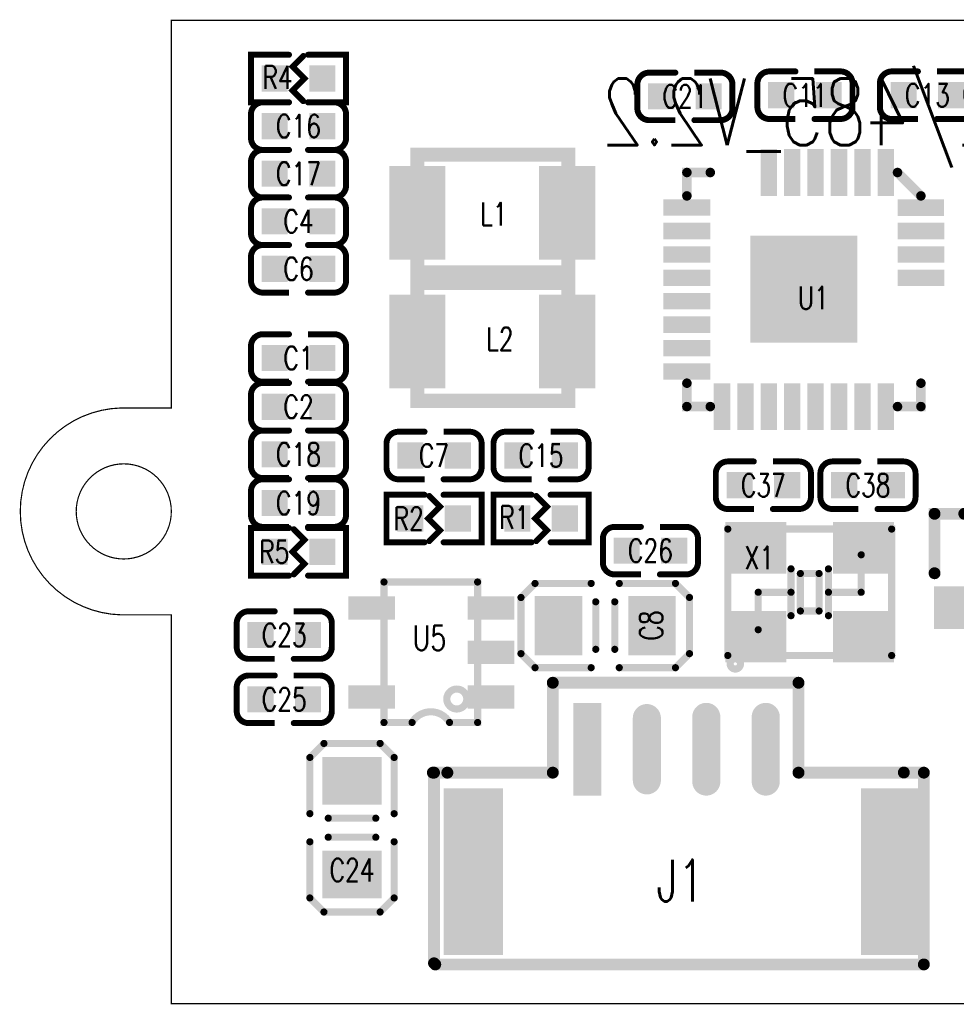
# Model space of a CAD drawing. Extents: x -3.2 to 35.3, y 0 to 21.
# Tile 1 of 2: x -3.2 to 16.8, y 0 to 21. Entities that reach past the tile are written whole.
import ezdxf
from ezdxf.enums import TextEntityAlignment as Align

# ---------------------------------------------------------------- set-up
doc = ezdxf.new("R2010")
doc.units = 0
for name, color, linetype in [('BOARD_CUTOUT_00', 6, 'CONTINUOUS'), ('BOARD_OUTLINE_00', 6, 'CONTINUOUS'), ('DRIL_NPLTE_THRU_01', 16, 'CONTINUOUS'), ('DRIL_NPLTE_THRU_02', 176, 'CONTINUOUS'), ('DRIL_PLTE_THRU_01', 16, 'CONTINUOUS'), ('DRIL_PLTE_THRU_02', 176, 'CONTINUOUS'), ('PADS_BOT', 5, 'CONTINUOUS'), ('PADS_INNER', 1, 'CONTINUOUS'), ('PADS_TOP', 1, 'CONTINUOUS'), ('PART_NAME_01', 254, 'CONTINUOUS'), ('PART_NAME_126', 2, 'CONTINUOUS'), ('PART_TOP_2DLINE_00', 96, 'CONTINUOUS'), ('PART_TOP_2DLINE_01', 96, 'CONTINUOUS'), ('PART_TOP_2DLINE_126', 96, 'CONTINUOUS'), ('TEXT_129', 56, 'CONTINUOUS')]:
    doc.layers.add(name, color=color, linetype=linetype)
doc.styles.add('W0$07', font='simplex', dxfattribs={"width": 0.75})
doc.styles.add('W0$0762', font='simplex', dxfattribs={"width": 0.75})
doc.styles.add('W0$127', font='simplex', dxfattribs={"width": 0.75})
doc.styles.add('W0$2032', font='simplex', dxfattribs={"width": 0.75})

# ---------------------------------------------------------------- blocks, each defined once
blk = doc.blocks.new('SMOOTH_0$0254')
at = {"const_width": 0.0127}
blk.add_lwpolyline([(-0.00635, 0, 1), (0.00635, 0, 1)], format="xyb", close=True, dxfattribs=at)
blk = doc.blocks.new('BOARD_21')
at = {"layer": 'BOARD_CUTOUT_00', "const_width": 0.0254}
blk.add_lwpolyline([(-2.032, 10.5156, 1), (0, 10.5156, 1)], format="xyb", close=True, dxfattribs=at)
at = {"layer": 'BOARD_OUTLINE_00', "const_width": 0.0254}
blk.add_lwpolyline([(0, 0), (32.0548, 0), (32.0548, 8.3058), (33.02, 8.3058, 1.0229506), (33.02, 12.7254), (32.0548, 12.7254), (32.0548, 21.0058), (0, 21.0058), (0, 12.7254), (-1.0668, 12.7254, 0.9775643), (-1.0668, 8.3058), (0, 8.3058)], format="xyb", close=True, dxfattribs=at)
at = {"layer": 'BOARD_OUTLINE_00'}
for p in [(0, 21.0058), (-1.0668, 12.7254), (0, 12.7254), (-1.0668, 8.3058), (0, 8.3058), (0, 0)]:
    blk.add_blockref('SMOOTH_0$0254', p, dxfattribs=at)
blk = doc.blocks.new('SMOOTH_0$1524')
at = {"const_width": 0.0762}
blk.add_lwpolyline([(-0.0381, 0, 1), (0.0381, 0, 1)], format="xyb", close=True, dxfattribs=at)
blk = doc.blocks.new('PART_BODY_TOP_8')
at = {"layer": 'PART_TOP_2DLINE_00', "const_width": 0.1524}
for points in [[(-0.3, 0.9), (-1.5, 0.9), (-1.8, 0.6), (-1.8, -0.6), (-1.5, -0.9), (-0.3, -0.9)], [(0.3, 0.9), (1.5, 0.9), (1.8, 0.6), (1.8, -0.6), (1.5, -0.9), (0.3, -0.9)], [(-0.2032, 0.508), (-0.2032, -0.508)], [(0.2032, 0.508), (0.2032, -0.508)]]:
    blk.add_lwpolyline(points, dxfattribs=at)
at = {"layer": 'PART_TOP_2DLINE_00'}
for p in [(-1.5, 0.9), (-0.3, 0.9), (0.3, 0.9), (1.5, 0.9), (-1.8, 0.6), (1.8, 0.6), (-0.2032, 0.508), (0.2032, 0.508), (-1.8, -0.6), (-0.2032, -0.508), (0.2032, -0.508), (1.8, -0.6), (-1.5, -0.9), (-0.3, -0.9), (0.3, -0.9), (1.5, -0.9)]:
    blk.add_blockref('SMOOTH_0$1524', p, dxfattribs=at)
blk = doc.blocks.new('DRIL_HOLE_0')
blk.add_lwpolyline([(0, 0, 1), (0, 0, 1)], format="xyb", close=True)
blk = doc.blocks.new('PAD_0')
blk.add_lwpolyline([(0, 0, 1), (0, 0, 1)], format="xyb", close=True)
blk = doc.blocks.new('PAD_4')
at = {"const_width": 1.016}
blk.add_lwpolyline([(-0.635, 0), (0.635, 0)], dxfattribs=at)
blk = doc.blocks.new('STK_TOP_24')
at = {"layer": 'DRIL_PLTE_THRU_01'}
blk.add_blockref('DRIL_HOLE_0', (0, 0), dxfattribs=at)
at = {"layer": 'DRIL_PLTE_THRU_02'}
blk.add_blockref('DRIL_HOLE_0', (0, 0), dxfattribs=at)
at = {"layer": 'PADS_BOT'}
blk.add_blockref('PAD_0', (0, 0), dxfattribs=at)
at = {"layer": 'PADS_INNER'}
blk.add_blockref('PAD_0', (0, 0), dxfattribs=at)
at = {"layer": 'PADS_TOP', "rotation": 90}
blk.add_blockref('PAD_4', (0, 0), dxfattribs=at)
blk = doc.blocks.new('SYM_TOP_11')
for name, p in [('STK_TOP_24', (-0.999998, 0)), ('STK_TOP_24', (0.999998, 0)), ('PART_BODY_TOP_8', (0, 0))]:
    blk.add_blockref(name, p)
blk = doc.blocks.new('PART_TOP_11')
blk.add_blockref('SYM_TOP_11', (0, 0))
at = {"layer": 'PART_NAME_126', "style": 'W0$07', "width": 0.75}
blk.add_text('C24', height=0.49, rotation=-90, dxfattribs=at).set_placement((-0.9048, 0), align=Align.MIDDLE_CENTER)
blk = doc.blocks.new('SMOOTH_0$127')
at = {"const_width": 0.0635}
blk.add_lwpolyline([(-0.03175, 0, 1), (0.03175, 0, 1)], format="xyb", close=True, dxfattribs=at)
blk = doc.blocks.new('PART_BODY_TOP_6')
at = {"layer": 'PART_TOP_2DLINE_00', "const_width": 0.127}
for points in [[(-0.2032, 0.508), (-1.016, 0.508), (-1.016, -0.508), (-0.2032, -0.508)], [(0.1016, 0.4826), (-0.127, 0.254), (0.127, 0), (-0.127, -0.254), (0.1016, -0.4826)], [(0.2032, 0.508), (1.016, 0.508), (1.016, -0.508), (0.2032, -0.508)]]:
    blk.add_lwpolyline(points, dxfattribs=at)
at = {"layer": 'PART_TOP_2DLINE_00'}
for p in [(-1.016, 0.508), (-0.2032, 0.508), (0.1016, 0.4826), (0.2032, 0.508), (1.016, 0.508), (-0.127, 0.254), (0.127, 0), (-0.127, -0.254), (0.1016, -0.4826), (-1.016, -0.508), (-0.2032, -0.508), (0.2032, -0.508), (1.016, -0.508)]:
    blk.add_blockref('SMOOTH_0$127', p, dxfattribs=at)
blk = doc.blocks.new('PAD_2')
at = {"const_width": 0.5588}
blk.add_lwpolyline([(-0.2794, 0), (0.2794, 0)], dxfattribs=at)
blk = doc.blocks.new('STK_TOP_15')
at = {"layer": 'DRIL_PLTE_THRU_01'}
blk.add_blockref('DRIL_HOLE_0', (0, 0), dxfattribs=at)
at = {"layer": 'DRIL_PLTE_THRU_02'}
blk.add_blockref('DRIL_HOLE_0', (0, 0), dxfattribs=at)
at = {"layer": 'PADS_BOT'}
blk.add_blockref('PAD_0', (0, 0), dxfattribs=at)
at = {"layer": 'PADS_INNER'}
blk.add_blockref('PAD_0', (0, 0), dxfattribs=at)
at = {"layer": 'PADS_TOP'}
blk.add_blockref('PAD_2', (0, 0), dxfattribs=at)
blk = doc.blocks.new('SYM_TOP_9')
for name, p in [('PART_BODY_TOP_6', (0, 0)), ('STK_TOP_15', (-0.508, 0)), ('STK_TOP_15', (0.508, 0))]:
    blk.add_blockref(name, p)
blk = doc.blocks.new('PART_TOP_12')
blk.add_blockref('SYM_TOP_9', (0, 0))
at = {"layer": 'PART_NAME_126', "style": 'W0$07', "width": 0.75}
blk.add_text('R2', height=0.49, rotation=-180, dxfattribs=at).set_placement((0.543, 0), align=Align.MIDDLE_CENTER)
blk = doc.blocks.new('PART_BODY_TOP_5')
at = {"layer": 'PART_TOP_2DLINE_00', "const_width": 0.127}
for points in [[(-0.2032, 0.508), (-0.762, 0.508, 0.4142136), (-1.016, 0.254), (-1.016, -0.254, 0.4142136), (-0.762, -0.508), (-0.2032, -0.508)], [(0.2032, -0.508), (0.762, -0.508, 0.4142136), (1.016, -0.254), (1.016, 0.254, 0.4142136), (0.762, 0.508), (0.2032, 0.508)]]:
    blk.add_lwpolyline(points, format="xyb", dxfattribs=at)
at = {"layer": 'PART_TOP_2DLINE_00'}
for p in [(-0.762, 0.508), (-0.2032, 0.508), (0.2032, -0.508), (0.762, -0.508)]:
    blk.add_blockref('SMOOTH_0$127', p, dxfattribs=at)
blk = doc.blocks.new('SYM_TOP_8')
for name, p in [('PART_BODY_TOP_5', (0, 0)), ('STK_TOP_15', (-0.508, 0)), ('STK_TOP_15', (0.508, 0))]:
    blk.add_blockref(name, p)
blk = doc.blocks.new('PART_TOP_13')
blk.add_blockref('SYM_TOP_8', (0, 0))
at = {"layer": 'PART_NAME_126', "style": 'W0$07', "width": 0.75}
blk.add_text('C7', height=0.49, dxfattribs=at).set_placement((0, 0), align=Align.MIDDLE_CENTER)
blk = doc.blocks.new('PART_TOP_14')
blk.add_blockref('SYM_TOP_9', (0, 0))
at = {"layer": 'PART_NAME_126', "style": 'W0$07', "width": 0.75}
blk.add_text('R1', height=0.49, rotation=-180, dxfattribs=at).set_placement((0.568, -0.025), align=Align.MIDDLE_CENTER)
blk = doc.blocks.new('PART_TOP_15')
blk.add_blockref('SYM_TOP_8', (0, 0))
at = {"layer": 'PART_NAME_126', "style": 'W0$07', "width": 0.75}
blk.add_text('C15', height=0.49, rotation=-180, dxfattribs=at).set_placement((0, 0), align=Align.MIDDLE_CENTER)
blk = doc.blocks.new('PART_TOP_16')
blk.add_blockref('SYM_TOP_8', (0, 0))
at = {"layer": 'PART_NAME_126', "style": 'W0$07', "width": 0.75}
blk.add_text('C26', height=0.49, rotation=-180, dxfattribs=at).set_placement((0, 0), align=Align.MIDDLE_CENTER)
blk = doc.blocks.new('SMOOTH_0$254')
at = {"const_width": 0.127}
blk.add_lwpolyline([(-0.0635, 0, 1), (0.0635, 0, 1)], format="xyb", close=True, dxfattribs=at)
blk = doc.blocks.new('PART_BODY_TOP_14')
at = {"layer": 'PART_TOP_2DLINE_00', "const_width": 0.254}
for points in [[(-0.762, 1.016), (-1.397, 1.016), (-1.397, -0.254)], [(0.762, 1.016), (1.397, 1.016), (1.397, -0.254)], [(-0.127, -1.27), (0.127, -1.27)]]:
    blk.add_lwpolyline(points, dxfattribs=at)
at = {"layer": 'PART_TOP_2DLINE_00'}
for p in [(-1.397, 1.016), (-0.762, 1.016), (0.762, 1.016), (1.397, 1.016), (-1.397, -0.254), (1.397, -0.254), (-0.127, -1.27), (0.127, -1.27)]:
    blk.add_blockref('SMOOTH_0$254', p, dxfattribs=at)
blk = doc.blocks.new('PAD_8')
at = {"const_width": 0.9144}
blk.add_lwpolyline([(-0.4572, 0), (0.4572, 0)], dxfattribs=at)
blk = doc.blocks.new('STK_TOP_106')
at = {"layer": 'DRIL_PLTE_THRU_01'}
blk.add_blockref('DRIL_HOLE_0', (0, 0), dxfattribs=at)
at = {"layer": 'DRIL_PLTE_THRU_02'}
blk.add_blockref('DRIL_HOLE_0', (0, 0), dxfattribs=at)
at = {"layer": 'PADS_BOT'}
blk.add_blockref('PAD_0', (0, 0), dxfattribs=at)
at = {"layer": 'PADS_INNER'}
blk.add_blockref('PAD_0', (0, 0), dxfattribs=at)
at = {"layer": 'PADS_TOP'}
blk.add_blockref('PAD_8', (0, 0), dxfattribs=at)
blk = doc.blocks.new('PAD_9')
at = {"const_width": 0.914}
blk.add_lwpolyline([(-0.635, 0), (0.635, 0)], dxfattribs=at)
blk = doc.blocks.new('STK_TOP_107')
at = {"layer": 'DRIL_PLTE_THRU_01'}
blk.add_blockref('DRIL_HOLE_0', (0, 0), dxfattribs=at)
at = {"layer": 'DRIL_PLTE_THRU_02'}
blk.add_blockref('DRIL_HOLE_0', (0, 0), dxfattribs=at)
at = {"layer": 'PADS_BOT'}
blk.add_blockref('PAD_0', (0, 0), dxfattribs=at)
at = {"layer": 'PADS_INNER'}
blk.add_blockref('PAD_0', (0, 0), dxfattribs=at)
at = {"layer": 'PADS_TOP', "rotation": 90}
blk.add_blockref('PAD_9', (0, 0), dxfattribs=at)
blk = doc.blocks.new('SYM_TOP_16')
for name, p in [('STK_TOP_107', (0, 1.0414)), ('PART_BODY_TOP_14', (0, 0)), ('STK_TOP_106', (-0.9525, -0.9906)), ('STK_TOP_106', (0.9525, -0.9906))]:
    blk.add_blockref(name, p)
blk = doc.blocks.new('PART_TOP_23')
blk.add_blockref('SYM_TOP_16', (0, 0))
at = {"layer": 'PART_NAME_126', "style": 'W0$07', "width": 0.75}
blk.add_text('Q1', height=0.49, dxfattribs=at).set_placement((0, 0.1143), align=Align.MIDDLE_CENTER)
blk = doc.blocks.new('PART_TOP_28')
blk.add_blockref('SYM_TOP_8', (0, 0))
at = {"layer": 'PART_NAME_126', "style": 'W0$07', "width": 0.75}
blk.add_text('C13', height=0.49, rotation=-180, dxfattribs=at).set_placement((0, 0), align=Align.MIDDLE_CENTER)
blk = doc.blocks.new('PART_TOP_29')
blk.add_blockref('SYM_TOP_8', (0, 0))
at = {"layer": 'PART_NAME_126', "style": 'W0$07', "width": 0.75}
blk.add_text('C38', height=0.49, dxfattribs=at).set_placement((0, 0), align=Align.MIDDLE_CENTER)
blk = doc.blocks.new('PART_TOP_30')
blk.add_blockref('SYM_TOP_8', (0, 0))
at = {"layer": 'PART_NAME_126', "style": 'W0$07', "width": 0.75}
blk.add_text('C11', height=0.49, dxfattribs=at).set_placement((0, 0), align=Align.MIDDLE_CENTER)
blk = doc.blocks.new('PART_BODY_TOP_9')
at = {"layer": 'PART_TOP_2DLINE_00', "const_width": 0.1524}
blk.add_lwpolyline([(-1.75, -1.35), (-1.75, 1.35), (1.75, 1.35), (1.75, -1.35)], close=True, dxfattribs=at)
for points in [[(1.100074, 0), (1.100074, 0.8001)], [(-0.40005, 0.500126), (-0.40005, -0.500126)], [(-0.199898, -0.40005), (-0.199898, 0.40005)], [(-0.199898, 0.40005), (0.199898, 0.40005)], [(0.199898, 0.40005), (0.199898, -0.40005)], [(0.40005, 0.500126), (0.40005, -0.500126)], [(-1.100074, 0), (-0.40005, 0)], [(-1.100074, -0.8001), (-1.100074, 0)], [(0.40005, 0), (1.100074, 0)], [(0.199898, -0.40005), (-0.199898, -0.40005)]]:
    blk.add_lwpolyline(points, dxfattribs=at)
at = {"layer": 'PART_TOP_2DLINE_01', "const_width": 0.1524}
blk.add_lwpolyline([(1.48, 1.53, 1), (1.7, 1.53, 1)], format="xyb", close=True, dxfattribs=at)
at = {"layer": 'PART_TOP_2DLINE_00'}
for p in [(-1.75, 1.35), (1.75, 1.35), (1.100074, 0.8001), (-0.40005, 0.500126), (-0.199898, 0.40005), (-0.199898, 0.40005), (0.199898, 0.40005), (0.199898, 0.40005), (0.40005, 0.500126), (-1.100074, 0), (-1.100074, 0), (-0.40005, 0), (0.40005, 0), (1.100074, 0), (1.100074, 0), (-0.199898, -0.40005), (-0.199898, -0.40005), (0.199898, -0.40005), (0.199898, -0.40005), (-0.40005, -0.500126), (0.40005, -0.500126), (-1.100074, -0.8001), (-1.75, -1.35), (1.75, -1.35)]:
    blk.add_blockref('SMOOTH_0$1524', p, dxfattribs=at)
blk = doc.blocks.new('PAD_10')
at = {"const_width": 1.1}
blk.add_lwpolyline([(-0.65, 0), (0.65, 0)], dxfattribs=at)
blk = doc.blocks.new('STK_TOP_19')
at = {"layer": 'DRIL_NPLTE_THRU_01'}
blk.add_blockref('DRIL_HOLE_0', (0, 0), dxfattribs=at)
at = {"layer": 'DRIL_NPLTE_THRU_02'}
blk.add_blockref('DRIL_HOLE_0', (0, 0), dxfattribs=at)
at = {"layer": 'PADS_BOT'}
blk.add_blockref('PAD_0', (0, 0), dxfattribs=at)
at = {"layer": 'PADS_INNER'}
blk.add_blockref('PAD_0', (0, 0), dxfattribs=at)
at = {"layer": 'PADS_TOP'}
blk.add_blockref('PAD_10', (0, 0), dxfattribs=at)
blk = doc.blocks.new('SYM_TOP_12')
for name, p in [('PART_BODY_TOP_9', (0, 0)), ('STK_TOP_19', (-1.15, 0.95)), ('STK_TOP_19', (1.15, 0.95)), ('STK_TOP_19', (-1.15, -0.95)), ('STK_TOP_19', (1.15, -0.95))]:
    blk.add_blockref(name, p)
blk = doc.blocks.new('PART_TOP_31')
blk.add_blockref('SYM_TOP_12', (0, 0))
at = {"layer": 'PART_NAME_126', "style": 'W0$07', "width": 0.75}
blk.add_text('X1', height=0.49, rotation=-180, dxfattribs=at).set_placement((1.076, -0.737), align=Align.MIDDLE_CENTER)
blk = doc.blocks.new('PART_TOP_32')
blk.add_blockref('SYM_TOP_8', (0, 0))
at = {"layer": 'PART_NAME_126', "style": 'W0$07', "width": 0.75}
blk.add_text('C37', height=0.49, rotation=-180, dxfattribs=at).set_placement((0, 0), align=Align.MIDDLE_CENTER)
blk = doc.blocks.new('SMOOTH_0$2032')
at = {"const_width": 0.1016}
blk.add_lwpolyline([(-0.0508, 0, 1), (0.0508, 0, 1)], format="xyb", close=True, dxfattribs=at)
blk = doc.blocks.new('PART_BODY_TOP_11')
at = {"layer": 'PART_TOP_2DLINE_126', "const_width": 0.203}
for points in [[(0, 0.25), (0.5, 0.75)], [(4.5, 0.75), (5, 0.75), (5, 0.25)], [(0.5, -4.25), (0, -4.25), (0, -3.75)], [(4.5, -4.25), (5, -4.25), (5, -3.75)]]:
    blk.add_lwpolyline(points, dxfattribs=at)
at = {"layer": 'PART_TOP_2DLINE_126'}
for p in [(0.5, 0.75), (4.5, 0.75), (5, 0.75), (0, 0.25), (5, 0.25), (0, -3.75), (5, -3.75), (0, -4.25), (0.5, -4.25), (4.5, -4.25), (5, -4.25)]:
    blk.add_blockref('SMOOTH_0$2032', p, dxfattribs=at)
blk = doc.blocks.new('PAD_11')
at = {"const_width": 0.35}
blk.add_lwpolyline([(-0.5, 0), (0.5, 0)], dxfattribs=at)
blk = doc.blocks.new('STK_TOP_43')
at = {"layer": 'DRIL_PLTE_THRU_01'}
blk.add_blockref('DRIL_HOLE_0', (0, 0), dxfattribs=at)
at = {"layer": 'DRIL_PLTE_THRU_02'}
blk.add_blockref('DRIL_HOLE_0', (0, 0), dxfattribs=at)
at = {"layer": 'PADS_BOT'}
blk.add_blockref('PAD_0', (0, 0), dxfattribs=at)
at = {"layer": 'PADS_INNER'}
blk.add_blockref('PAD_0', (0, 0), dxfattribs=at)
at = {"layer": 'PADS_TOP'}
blk.add_blockref('PAD_11', (0, 0), dxfattribs=at)
blk = doc.blocks.new('STK_TOP_116')
at = {"layer": 'DRIL_PLTE_THRU_01'}
blk.add_blockref('DRIL_HOLE_0', (0, 0), dxfattribs=at)
at = {"layer": 'DRIL_PLTE_THRU_02'}
blk.add_blockref('DRIL_HOLE_0', (0, 0), dxfattribs=at)
at = {"layer": 'PADS_BOT'}
blk.add_blockref('PAD_0', (0, 0), dxfattribs=at)
at = {"layer": 'PADS_INNER'}
blk.add_blockref('PAD_0', (0, 0), dxfattribs=at)
at = {"layer": 'PADS_TOP'}
blk.add_blockref('PAD_0', (0, 0), dxfattribs=at)
blk = doc.blocks.new('STK_TOP_227')
at = {"layer": 'DRIL_PLTE_THRU_01'}
blk.add_blockref('DRIL_HOLE_0', (0, 0), dxfattribs=at)
at = {"layer": 'DRIL_PLTE_THRU_02'}
blk.add_blockref('DRIL_HOLE_0', (0, 0), dxfattribs=at)
at = {"layer": 'PADS_BOT'}
blk.add_blockref('PAD_0', (0, 0), dxfattribs=at)
at = {"layer": 'PADS_INNER'}
blk.add_blockref('PAD_0', (0, 0), dxfattribs=at)
at = {"layer": 'PADS_TOP', "rotation": 90}
blk.add_blockref('PAD_11', (0, 0), dxfattribs=at)
blk = doc.blocks.new('STK_TOP_44')
at = {"layer": 'DRIL_PLTE_THRU_01'}
blk.add_blockref('DRIL_HOLE_0', (0, 0), dxfattribs=at)
at = {"layer": 'DRIL_PLTE_THRU_02'}
blk.add_blockref('DRIL_HOLE_0', (0, 0), dxfattribs=at)
at = {"layer": 'PADS_BOT'}
blk.add_blockref('PAD_0', (0, 0), dxfattribs=at)
at = {"layer": 'PADS_INNER'}
blk.add_blockref('PAD_0', (0, 0), dxfattribs=at)
at = {"layer": 'PADS_TOP', "rotation": 90}
blk.add_blockref('PAD_11', (0, 0), dxfattribs=at)
blk = doc.blocks.new('PAD_12')
at = {"const_width": 0.3556}
blk.add_lwpolyline([(-0.4953, 0), (0.4953, 0)], dxfattribs=at)
blk = doc.blocks.new('STK_TOP_208')
at = {"layer": 'DRIL_PLTE_THRU_01'}
blk.add_blockref('DRIL_HOLE_0', (0, 0), dxfattribs=at)
at = {"layer": 'DRIL_PLTE_THRU_02'}
blk.add_blockref('DRIL_HOLE_0', (0, 0), dxfattribs=at)
at = {"layer": 'PADS_BOT'}
blk.add_blockref('PAD_0', (0, 0), dxfattribs=at)
at = {"layer": 'PADS_INNER'}
blk.add_blockref('PAD_0', (0, 0), dxfattribs=at)
at = {"layer": 'PADS_TOP', "rotation": 90}
blk.add_blockref('PAD_12', (0, 0), dxfattribs=at)
blk = doc.blocks.new('PAD_13')
at = {"const_width": 2.286}
blk.add_lwpolyline([(-1.143, 0), (1.143, 0)], dxfattribs=at)
blk = doc.blocks.new('STK_TOP_117')
at = {"layer": 'DRIL_PLTE_THRU_01'}
blk.add_blockref('DRIL_HOLE_0', (0, 0), dxfattribs=at)
at = {"layer": 'DRIL_PLTE_THRU_02'}
blk.add_blockref('DRIL_HOLE_0', (0, 0), dxfattribs=at)
at = {"layer": 'PADS_BOT'}
blk.add_blockref('PAD_0', (0, 0), dxfattribs=at)
at = {"layer": 'PADS_INNER'}
blk.add_blockref('PAD_0', (0, 0), dxfattribs=at)
at = {"layer": 'PADS_TOP'}
blk.add_blockref('PAD_13', (0, 0), dxfattribs=at)
blk = doc.blocks.new('SYM_TOP_7')
for name, p in [('STK_TOP_208', (0.75, 0.75)), ('STK_TOP_44', (1.25, 0.75)), ('STK_TOP_44', (1.75, 0.75)), ('STK_TOP_44', (2.25, 0.75)), ('PART_BODY_TOP_11', (0, 0)), ('STK_TOP_116', (2.75, 0.75)), ('STK_TOP_116', (3.25, 0.75)), ('STK_TOP_116', (3.75, 0.75)), ('STK_TOP_116', (4.25, 0.75)), ('STK_TOP_43', (0, 0)), ('STK_TOP_43', (5, 0)), ('STK_TOP_43', (0, -0.5)), ('STK_TOP_43', (5, -0.5)), ('STK_TOP_117', (2.489, -1.753)), ('STK_TOP_43', (0, -1)), ('STK_TOP_43', (5, -1)), ('STK_TOP_43', (0, -1.5)), ('STK_TOP_43', (5, -1.5)), ('STK_TOP_43', (0, -2)), ('STK_TOP_43', (5, -2)), ('STK_TOP_43', (0, -2.5)), ('STK_TOP_43', (5, -2.5)), ('STK_TOP_43', (5, -3)), ('STK_TOP_116', (0, -3)), ('STK_TOP_43', (5, -3.5)), ('STK_TOP_116', (0, -3.5)), ('STK_TOP_227', (0.75, -4.25)), ('STK_TOP_44', (1.25, -4.25)), ('STK_TOP_44', (1.75, -4.25)), ('STK_TOP_44', (2.25, -4.25)), ('STK_TOP_44', (2.75, -4.25)), ('STK_TOP_44', (3.25, -4.25)), ('STK_TOP_44', (3.75, -4.25)), ('STK_TOP_44', (4.25, -4.25))]:
    blk.add_blockref(name, p)
blk = doc.blocks.new('PART_TOP_33')
blk.add_blockref('SYM_TOP_7', (0, 0))
at = {"layer": 'PART_NAME_126', "style": 'W0$07', "width": 0.75}
blk.add_text('U1', height=0.49, rotation=-270, dxfattribs=at).set_placement((2.677, -1.549), align=Align.MIDDLE_CENTER)
blk = doc.blocks.new('PART_TOP_34')
blk.add_blockref('SYM_TOP_8', (0, 0))
at = {"layer": 'PART_NAME_126', "style": 'W0$07', "width": 0.75}
blk.add_text('C21', height=0.49, rotation=-180, dxfattribs=at).set_placement((0, 0), align=Align.MIDDLE_CENTER)
blk = doc.blocks.new('PART_TOP_35')
blk.add_blockref('SYM_TOP_11', (0, 0))
at = {"layer": 'PART_NAME_126', "style": 'W0$07', "width": 0.75}
blk.add_text('C8', height=0.49, rotation=-90, dxfattribs=at).set_placement((-0.981, 0), align=Align.MIDDLE_CENTER)
blk = doc.blocks.new('SMOOTH_0$3')
at = {"const_width": 0.15}
blk.add_lwpolyline([(-0.075, 0, 1), (0.075, 0, 1)], format="xyb", close=True, dxfattribs=at)
blk = doc.blocks.new('PART_BODY_TOP_20')
at = {"layer": 'PART_TOP_2DLINE_01', "const_width": 0.3}
blk.add_lwpolyline([(0, -1.27), (3.2258, -1.27), (3.2258, 1.2446), (0, 1.2446)], close=True, dxfattribs=at)
at = {"layer": 'PART_TOP_2DLINE_01'}
for p in [(0, 1.2446), (3.2258, 1.2446), (0, -1.27), (3.2258, -1.27)]:
    blk.add_blockref('SMOOTH_0$3', p, dxfattribs=at)
blk = doc.blocks.new('PAD_14')
at = {"const_width": 1.2}
blk.add_lwpolyline([(-1, 0), (1, 0)], dxfattribs=at)
blk = doc.blocks.new('STK_TOP_262')
at = {"layer": 'DRIL_PLTE_THRU_01'}
blk.add_blockref('DRIL_HOLE_0', (0, 0), dxfattribs=at)
at = {"layer": 'DRIL_PLTE_THRU_02'}
blk.add_blockref('DRIL_HOLE_0', (0, 0), dxfattribs=at)
at = {"layer": 'PADS_BOT'}
blk.add_blockref('PAD_0', (0, 0), dxfattribs=at)
at = {"layer": 'PADS_INNER'}
blk.add_blockref('PAD_0', (0, 0), dxfattribs=at)
at = {"layer": 'PADS_TOP', "rotation": 90}
blk.add_blockref('PAD_14', (0, 0), dxfattribs=at)
blk = doc.blocks.new('SYM_TOP_22')
for name, p in [('STK_TOP_262', (0, 0)), ('STK_TOP_262', (3.2, 0)), ('PART_BODY_TOP_20', (0, 0))]:
    blk.add_blockref(name, p)
blk = doc.blocks.new('PART_TOP_36')
blk.add_blockref('SYM_TOP_22', (0, 0))
at = {"layer": 'PART_NAME_126', "style": 'W0$07', "width": 0.75}
blk.add_text('L2', height=0.49, dxfattribs=at).set_placement((1.7622, 0.0508), align=Align.MIDDLE_CENTER)
blk = doc.blocks.new('PART_TOP_37')
blk.add_blockref('SYM_TOP_22', (0, 0))
at = {"layer": 'PART_NAME_126', "style": 'W0$07', "width": 0.75}
blk.add_text('L1', height=0.49, dxfattribs=at).set_placement((1.6352, -0.0254), align=Align.MIDDLE_CENTER)
blk = doc.blocks.new('PART_BODY_TOP_19')
at = {"layer": 'PART_TOP_2DLINE_00', "const_width": 0.152}
for points in [[(-0.546, 2.187), (2.454, 2.187), (2.454, 0.187), (-0.546, 0.187), (-0.546, 0.787, 0.569812), (-0.546, 1.587)], [(-0.258, 0.632, 1), (0.168, 0.632, 1)]]:
    blk.add_lwpolyline(points, format="xyb", close=True, dxfattribs=at)
at = {"layer": 'PART_TOP_2DLINE_00'}
for p in [(-0.546, 2.187), (2.454, 2.187), (-0.546, 1.587), (-0.546, 0.787), (-0.546, 0.187), (2.454, 0.187)]:
    blk.add_blockref('SMOOTH_0$1524', p, dxfattribs=at)
blk = doc.blocks.new('PAD_15')
at = {"const_width": 0.5}
blk.add_lwpolyline([(-0.5, 0), (0.5, 0)], dxfattribs=at)
blk = doc.blocks.new('STK_TOP_20')
at = {"layer": 'DRIL_NPLTE_THRU_01'}
blk.add_blockref('DRIL_HOLE_0', (0, 0), dxfattribs=at)
at = {"layer": 'DRIL_NPLTE_THRU_02'}
blk.add_blockref('DRIL_HOLE_0', (0, 0), dxfattribs=at)
at = {"layer": 'PADS_BOT'}
blk.add_blockref('PAD_0', (0, 0), dxfattribs=at)
at = {"layer": 'PADS_INNER'}
blk.add_blockref('PAD_0', (0, 0), dxfattribs=at)
at = {"layer": 'PADS_TOP', "rotation": 90}
blk.add_blockref('PAD_15', (0, 0), dxfattribs=at)
blk = doc.blocks.new('SYM_TOP_21')
for name, p in [('STK_TOP_20', (0, 2.45)), ('STK_TOP_20', (1.9, 2.45)), ('PART_BODY_TOP_19', (0, 0)), ('STK_TOP_20', (0, -0.1)), ('STK_TOP_20', (0.95, -0.1)), ('STK_TOP_20', (1.9, -0.1))]:
    blk.add_blockref(name, p)
blk = doc.blocks.new('PART_TOP_38')
blk.add_blockref('SYM_TOP_21', (0, 0))
at = {"layer": 'PART_NAME_01', "style": 'W0$0762', "width": 0.75}
blk.add_text('U5', height=0.5334, rotation=270, dxfattribs=at).set_placement((0.991, 1.575))
blk = doc.blocks.new('PART_TOP_39')
blk.add_blockref('SYM_TOP_8', (0, 0))
at = {"layer": 'PART_NAME_126', "style": 'W0$07', "width": 0.75}
blk.add_text('C23', height=0.49, rotation=-180, dxfattribs=at).set_placement((0, 0), align=Align.MIDDLE_CENTER)
blk = doc.blocks.new('PART_TOP_40')
blk.add_blockref('SYM_TOP_9', (0, 0))
at = {"layer": 'PART_NAME_126', "style": 'W0$07', "width": 0.75}
blk.add_text('R4', height=0.49, dxfattribs=at).set_placement((-0.4476, 0.0254), align=Align.MIDDLE_CENTER)
blk = doc.blocks.new('PART_TOP_41')
blk.add_blockref('SYM_TOP_8', (0, 0))
at = {"layer": 'PART_NAME_126', "style": 'W0$07', "width": 0.75}
blk.add_text('C16', height=0.49, rotation=-180, dxfattribs=at).set_placement((0, 0), align=Align.MIDDLE_CENTER)
blk = doc.blocks.new('PART_TOP_42')
blk.add_blockref('SYM_TOP_8', (0, 0))
at = {"layer": 'PART_NAME_126', "style": 'W0$07', "width": 0.75}
blk.add_text('C17', height=0.49, rotation=-180, dxfattribs=at).set_placement((0, 0), align=Align.MIDDLE_CENTER)
blk = doc.blocks.new('PART_TOP_43')
blk.add_blockref('SYM_TOP_8', (0, 0))
at = {"layer": 'PART_NAME_126', "style": 'W0$07', "width": 0.75}
blk.add_text('C4', height=0.49, rotation=-180, dxfattribs=at).set_placement((0, 0), align=Align.MIDDLE_CENTER)
blk = doc.blocks.new('PART_TOP_44')
blk.add_blockref('SYM_TOP_8', (0, 0))
at = {"layer": 'PART_NAME_126', "style": 'W0$07', "width": 0.75}
blk.add_text('C6', height=0.49, dxfattribs=at).set_placement((0, 0), align=Align.MIDDLE_CENTER)
blk = doc.blocks.new('PART_TOP_45')
blk.add_blockref('SYM_TOP_8', (0, 0))
at = {"layer": 'PART_NAME_126', "style": 'W0$07', "width": 0.75}
blk.add_text('C1', height=0.49, rotation=-180, dxfattribs=at).set_placement((0, 0), align=Align.MIDDLE_CENTER)
blk = doc.blocks.new('PART_TOP_46')
blk.add_blockref('SYM_TOP_8', (0, 0))
at = {"layer": 'PART_NAME_126', "style": 'W0$07', "width": 0.75}
blk.add_text('C2', height=0.49, rotation=-180, dxfattribs=at).set_placement((0, 0), align=Align.MIDDLE_CENTER)
blk = doc.blocks.new('PART_TOP_47')
blk.add_blockref('SYM_TOP_8', (0, 0))
at = {"layer": 'PART_NAME_126', "style": 'W0$07', "width": 0.75}
blk.add_text('C18', height=0.49, dxfattribs=at).set_placement((0, 0), align=Align.MIDDLE_CENTER)
blk = doc.blocks.new('PART_TOP_48')
blk.add_blockref('SYM_TOP_8', (0, 0))
at = {"layer": 'PART_NAME_126', "style": 'W0$07', "width": 0.75}
blk.add_text('C19', height=0.49, dxfattribs=at).set_placement((0, 0), align=Align.MIDDLE_CENTER)
blk = doc.blocks.new('PART_TOP_49')
blk.add_blockref('SYM_TOP_9', (0, 0))
at = {"layer": 'PART_NAME_126', "style": 'W0$07', "width": 0.75}
blk.add_text('R5', height=0.49, rotation=-180, dxfattribs=at).set_placement((0.5176, 0), align=Align.MIDDLE_CENTER)
blk = doc.blocks.new('PART_TOP_50')
blk.add_blockref('SYM_TOP_8', (0, 0))
at = {"layer": 'PART_NAME_126', "style": 'W0$07', "width": 0.75}
blk.add_text('C25', height=0.49, dxfattribs=at).set_placement((0, 0), align=Align.MIDDLE_CENTER)
blk = doc.blocks.new('PART_BODY_TOP_23')
at = {"layer": 'PART_TOP_2DLINE_00', "const_width": 0.254}
for points in [[(-3.378, 4.597), (7.061, 4.597)], [(-3.378, 4.597), (-3.378, 0.5)], [(7.087, 4.572), (7.087, 0.5)], [(-3.378, 0.5), (-0.7, 0.5)], [(-0.7, 0.5), (-0.7, -1.42)], [(4.55, 0.5), (7.112, 0.5)], [(4.55, 0.5), (4.55, -1.42)], [(-0.7, -1.42), (4.55, -1.42)]]:
    blk.add_lwpolyline(points, dxfattribs=at)
at = {"layer": 'PART_TOP_2DLINE_00', "const_width": 0.127}
for points in [[(-2.887, 0.497, 1), (-3.014, 0.497, 1)], [(-0.637, 0.5, 1), (-0.764, 0.5, 1)], [(-0.637, 0.5, 1), (-0.764, 0.5, 1)], [(4.613, 0.5, 1), (4.486, 0.5, 1)], [(4.613, 0.5, 1), (4.486, 0.5, 1)], [(6.866, 0.5, 1), (6.739, 0.5, 1)], [(-0.637, -1.42, 1), (-0.764, -1.42, 1)], [(-0.637, -1.42, 1), (-0.764, -1.42, 1)], [(4.613, -1.42, 1), (4.486, -1.42, 1)], [(4.613, -1.42, 1), (4.486, -1.42, 1)]]:
    blk.add_lwpolyline(points, format="xyb", close=True, dxfattribs=at)
at = {"layer": 'PART_TOP_2DLINE_00'}
for p in [(-3.378, 4.597), (-3.378, 4.597), (7.061, 4.597), (7.087, 4.572), (-3.378, 0.5), (-3.378, 0.5), (-0.7, 0.5), (-0.7, 0.5), (4.55, 0.5), (4.55, 0.5), (7.087, 0.5), (7.112, 0.5), (-0.7, -1.42), (-0.7, -1.42), (4.55, -1.42), (4.55, -1.42)]:
    blk.add_blockref('SMOOTH_0$254', p, dxfattribs=at)
blk = doc.blocks.new('PAD_16')
at = {"const_width": 0.3}
blk.add_lwpolyline([(-0.6906, -0.15), (0.6906, -0.15, 1), (0.6906, 0.15), (-0.6906, 0.15, 1)], format="xyb", close=True, dxfattribs=at)
blk = doc.blocks.new('STK_TOP_294')
at = {"layer": 'DRIL_PLTE_THRU_01'}
blk.add_blockref('DRIL_HOLE_0', (0, 0), dxfattribs=at)
at = {"layer": 'DRIL_PLTE_THRU_02'}
blk.add_blockref('DRIL_HOLE_0', (0, 0), dxfattribs=at)
at = {"layer": 'PADS_BOT'}
blk.add_blockref('PAD_0', (0, 0), dxfattribs=at)
at = {"layer": 'PADS_INNER'}
blk.add_blockref('PAD_0', (0, 0), dxfattribs=at)
at = {"layer": 'PADS_TOP', "rotation": 90}
blk.add_blockref('PAD_16', (0, 0), dxfattribs=at)
blk = doc.blocks.new('PAD_17')
at = {"const_width": 0.3}
blk.add_lwpolyline([(-0.6652, -0.15), (0.6652, -0.15, 1), (0.6652, 0.15), (-0.6652, 0.15, 1)], format="xyb", close=True, dxfattribs=at)
blk = doc.blocks.new('STK_TOP_295')
at = {"layer": 'DRIL_PLTE_THRU_01'}
blk.add_blockref('DRIL_HOLE_0', (0, 0), dxfattribs=at)
at = {"layer": 'DRIL_PLTE_THRU_02'}
blk.add_blockref('DRIL_HOLE_0', (0, 0), dxfattribs=at)
at = {"layer": 'PADS_BOT'}
blk.add_blockref('PAD_0', (0, 0), dxfattribs=at)
at = {"layer": 'PADS_INNER'}
blk.add_blockref('PAD_0', (0, 0), dxfattribs=at)
at = {"layer": 'PADS_TOP', "rotation": 90}
blk.add_blockref('PAD_17', (0, 0), dxfattribs=at)
blk = doc.blocks.new('PAD_18')
at = {"const_width": 0.6}
blk.add_lwpolyline([(-0.9906, 0), (0.9906, 0)], dxfattribs=at)
blk = doc.blocks.new('STK_TOP_296')
at = {"layer": 'DRIL_PLTE_THRU_01'}
blk.add_blockref('DRIL_HOLE_0', (0, 0), dxfattribs=at)
at = {"layer": 'DRIL_PLTE_THRU_02'}
blk.add_blockref('DRIL_HOLE_0', (0, 0), dxfattribs=at)
at = {"layer": 'PADS_BOT'}
blk.add_blockref('PAD_0', (0, 0), dxfattribs=at)
at = {"layer": 'PADS_INNER'}
blk.add_blockref('PAD_0', (0, 0), dxfattribs=at)
at = {"layer": 'PADS_TOP', "rotation": 90}
blk.add_blockref('PAD_18', (0, 0), dxfattribs=at)
blk = doc.blocks.new('PAD_19')
at = {"const_width": 1.27}
blk.add_lwpolyline([(-1.778, 0), (1.778, 0)], dxfattribs=at)
blk = doc.blocks.new('STK_TOP_300')
at = {"layer": 'DRIL_PLTE_THRU_01'}
blk.add_blockref('DRIL_HOLE_0', (0, 0), dxfattribs=at)
at = {"layer": 'DRIL_PLTE_THRU_02'}
blk.add_blockref('DRIL_HOLE_0', (0, 0), dxfattribs=at)
at = {"layer": 'PADS_BOT'}
blk.add_blockref('PAD_0', (0, 0), dxfattribs=at)
at = {"layer": 'PADS_INNER'}
blk.add_blockref('PAD_0', (0, 0), dxfattribs=at)
at = {"layer": 'PADS_TOP', "rotation": 90}
blk.add_blockref('PAD_19', (0, 0), dxfattribs=at)
blk = doc.blocks.new('SYM_TOP_23')
for name, p in [('STK_TOP_300', (-2.667, 2.6162)), ('STK_TOP_300', (6.2484, 2.6162)), ('PART_BODY_TOP_23', (0, 0)), ('STK_TOP_296', (3.81, 0)), ('STK_TOP_294', (0, 0)), ('STK_TOP_294', (1.27, 0)), ('STK_TOP_295', (2.54, 0))]:
    blk.add_blockref(name, p)
blk = doc.blocks.new('PART_TOP_52')
blk.add_blockref('SYM_TOP_23', (0, 0))
at = {"layer": 'PART_NAME_01', "style": 'W0$127', "width": 0.75}
blk.add_text('J1', height=0.889, rotation=180, dxfattribs=at).set_placement((2.337, 3.251))

msp = doc.modelspace()

# ---------------------------------------------------------------- block references
for name, p in [('BOARD_21', (0, 0)), ('PART_TOP_40', (2.7178, 19.7612)), ('PART_TOP_30', (13.5382, 19.4056)), ('PART_TOP_37', (5.2578, 16.891)), ('PART_TOP_44', (2.7178, 15.6972)), ('PART_TOP_36', (5.2578, 14.1478)), ('PART_TOP_47', (2.7178, 11.7348)), ('PART_TOP_13', (5.6134, 11.7094)), ('PART_TOP_29', (14.8844, 11.0744)), ('PART_TOP_23', (17.7038, 9.4488)), ('PART_TOP_48', (2.7178, 10.6934)), ('PART_TOP_50', (2.413, 6.5024))]:
    msp.add_blockref(name, p)
for name, p, rotation in [('PART_TOP_34', (10.9728, 19.3802), 180), ('PART_TOP_28', (16.1544, 19.4056), 180), ('PART_TOP_41', (2.7178, 18.7452), 180), ('PART_TOP_42', (2.7178, 17.7292), 180), ('PART_TOP_33', (15.2654, 17.7546), 270), ('PART_TOP_43', (2.7178, 16.7132), 180), ('PART_TOP_45', (2.7178, 13.7922), 180), ('PART_TOP_46', (2.7178, 12.7508), 180), ('PART_TOP_15', (7.8994, 11.7094), 180), ('PART_TOP_32', (12.6492, 11.0744), 180), ('PART_TOP_12', (5.6134, 10.3632), 180), ('PART_TOP_14', (7.8994, 10.3632), 180), ('PART_TOP_49', (2.7178, 9.652), 180), ('PART_TOP_16', (10.2362, 9.6774), 180), ('PART_TOP_31', (13.6398, 8.7884), 180), ('PART_TOP_38', (6.731, 6.5532), 90), ('PART_TOP_35', (9.271, 8.0772), 180), ('PART_TOP_39', (2.413, 7.874), 180), ('PART_TOP_52', (12.7, 5.4356), 180), ('PART_TOP_11', (3.8608, 3.7592), 90)]:
    msp.add_blockref(name, p, dxfattribs=dict(rotation=rotation))

# ---------------------------------------------------------------- texts
at = {"layer": 'TEXT_129', "style": 'W0$2032', "text_generation_flag": 2, "width": 0.75}
msp.add_text('HH522_TTL/232/485_V2.2', height=1.4224, dxfattribs=at).set_placement((28.2448, 18.3388))

doc.saveas('drawing.dxf')
